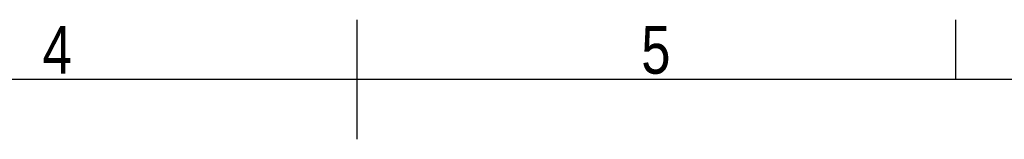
# Model space of a CAD drawing. Header units: millimetres. Extents: x 0 to 420, y 0 to 297.
# Tile 18 of 20: x 181 to 266, y 287 to 297. Entities that reach past the tile are written whole.
import ezdxf

# ---------------------------------------------------------------- set-up
doc = ezdxf.new("R2010")
doc.units = ezdxf.units.MM
doc.layers.add('CARTIGLIO', color=140, linetype='Continuous')
doc.styles.add('SLDTEXTSTYLE2', font='TXT', dxfattribs={"width": 0.821468})

msp = doc.modelspace()

# ---------------------------------------------------------------- linework, layer by layer
at = {"layer": 'CARTIGLIO', "linetype": 'Continuous'}
for p, q in [((210.0038, 286.6484), (210.0038, 296.9968)), ((261.7459, 291.8226), (261.7459, 296.9968)), ((414.8274, 291.8226), (5.1801, 291.8226))]:
    msp.add_line(p, q, dxfattribs=at)

# ---------------------------------------------------------------- texts
at = {"layer": 'CARTIGLIO', "char_height": 4.1394, "attachment_point": 2, "style": 'SLDTEXTSTYLE2'}
for s, insert in [('4', (184.089, 296.4629)), ('5', (235.8312, 296.4629))]:
    msp.add_mtext(s, dxfattribs=dict(at, insert=insert))

doc.saveas('drawing.dxf')
